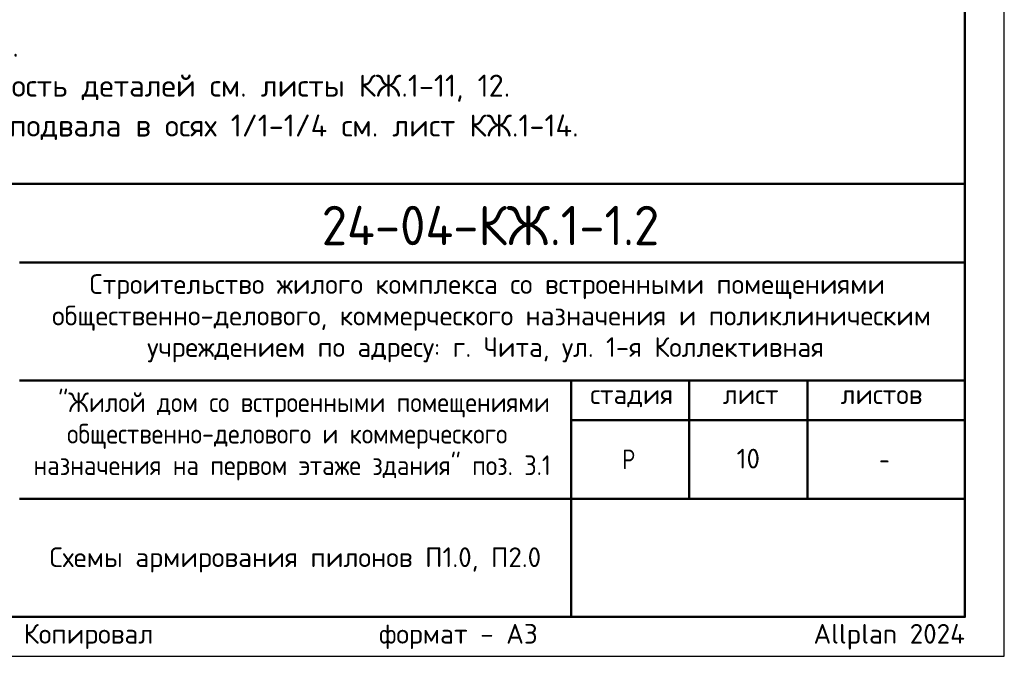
# Model space of a CAD drawing. Header units: millimetres. Extents: x 0 to 42000, y 0 to 29700.
# Tile 10 of 19: x 29501 to 42000, y 0 to 8082. Entities that reach past the tile are written whole.
import ezdxf

# ---------------------------------------------------------------- set-up
doc = ezdxf.new("R2010")
doc.units = ezdxf.units.MM
doc.layers.add('Standard', color=7, linetype='Continuous', lineweight=25)
doc.layers.add('Надписи', color=7, linetype='Continuous', lineweight=25)
doc.styles.add('ISOCPEUR', font='txt')

msp = doc.modelspace()

# ---------------------------------------------------------------- linework, layer by layer
at = {"layer": 'Standard', "color": 7, "linetype": 'Continuous', "lineweight": 50, "transparency": 33554687}
for p, q in [((23000, 6000), (41500, 6000)), ((29500, 5000), (41500, 5000)), ((29500, 3500), (41500, 3500)), ((36500, 2000), (36500, 3500)), ((38000, 2000), (38000, 3500)), ((39500, 2000), (39500, 3500)), ((36500, 3000), (41500, 3000)), ((29500, 2000), (41500, 2000)), ((36500, 500), (36500, 2000)), ((36500, 500), (36500, 2000))]:
    msp.add_line(p, q, dxfattribs=at)
at = {"layer": 'Standard', "color": 7, "linetype": 'Continuous', "lineweight": 25, "transparency": 33554687}
for p, q in [((41500, 500), (41500, 6000)), ((23000, 500), (41500, 500)), ((23000, 500), (41500, 500)), ((23000, 500), (41500, 500))]:
    msp.add_line(p, q, dxfattribs=at)
msp.add_lwpolyline([(0, 0), (42000, 0), (42000, 29700), (0, 29700), (0, 0)], close=True, dxfattribs=at)
at = {"layer": 'Standard', "color": 7, "linetype": 'Continuous', "lineweight": 50, "transparency": 33554687}
msp.add_lwpolyline([(2000, 29200), (41500, 29200), (41500, 500), (2000, 500), (2000, 29200)], close=True, dxfattribs=at)
at = {"layer": 'Standard', "color": 7, "linetype": 'Continuous', "lineweight": 13, "transparency": 33554687}
for points in [[(41500, 29200), (23000, 29200), (23000, 6000), (41500, 6000), (41500, 29200)], [(23500, 6000), (41500, 6000), (41500, 29200), (23500, 29200), (23500, 6000)]]:
    msp.add_lwpolyline(points, dxfattribs=at)
at = {"layer": 'Standard', "color": 7, "linetype": 'Continuous', "lineweight": 25, "transparency": 33554687}
msp.add_lwpolyline([(41500, 6000), (23000, 6000), (23000, 500), (41500, 500), (41500, 6000)], dxfattribs=at)

# ---------------------------------------------------------------- texts
at = {"layer": 'Standard', "color": 7, "linetype": 'Continuous', "lineweight": 13, "transparency": 33554687, "insert": (23000, 7891), "char_height": 280, "width": 13962.9, "attachment_point": 1, "line_spacing_factor": 1.084337}
msp.add_mtext('\\A1;{\\fISOCPEUR|i0|b0;\\H279.999995;\\W1.000000;\\C7;1. Общие указания см. листы КЖ.1-1.}\\P{\\fISOCPEUR|i0|b0;\\H279.999995;\\W1.000000;\\C7;2. Спецификацию элементов, ведомость деталей см. листы КЖ.1-11, 12.}\\P{\\fISOCPEUR|i0|b0;\\H279.999995;\\W1.000000;\\C7;Ведомость расхода стали на стены подвала в осях 1/1-1/4 см. лист КЖ.1-14.}\\P', dxfattribs=at)
at = {"layer": 'Standard', "color": 7, "linetype": 'Continuous', "lineweight": 50, "transparency": 33554687, "insert": (33335, 5218), "char_height": 500, "width": 4831.97, "attachment_point": 7, "style": 'ISOCPEUR'}
msp.add_mtext('\\W0.94;24-04-КЖ.1-1.2', dxfattribs=at)
at = {"layer": 'Standard', "color": 7, "linetype": 'Continuous', "lineweight": 25, "transparency": 33554687, "char_height": 250, "style": 'ISOCPEUR'}
for s, insert, width, attachment_point in [('\\W0.99;Строительство жилого комплекса со встроенными помещениями', (30388, 4533), 10343.94, 7), ('\\W0.99;общественно-делового, коммерческого назначения и поликлиническим', (29912, 4133), 11292.27, 7), ('\\W0.99;учреждением по адресу: г. Чита, ул. 1-я Коллективная', (31119, 3733), 8881.18, 7), ('\\W0.90;"Жилой дом со встроенными помещениями', (29989, 3033), 6132.51, 7), ('\\W0.90;общественно-делового и коммерческого', (30102, 2633), 5904.55, 7), ('\\W0.99;стадия    лист     листов', (36743, 3162), 4372.59, 7), ('\\W0.90;назначения на первом этаже здания" поз. 3.1', (29676, 2233), 6756.08, 7), ('\\W0.80;Р', (37150, 2375), 299.86, 7), ('\\W0.78;-', (40412, 2375), 272.01, 7), ('\\A1;{\\fISOCPEUR|i0|b0;\\H250.000000;\\W1.000000;\\C7;Схемы армирования пилонов П1.0, П2.0}\\P', (33000, 1383), 6160.46, 2)]:
    msp.add_mtext(s, dxfattribs=dict(at, insert=insert, width=width, attachment_point=attachment_point))
at = {"layer": 'Standard', "color": 8, "linetype": 'Continuous', "lineweight": 13, "transparency": 33554687, "insert": (41500, 248), "char_height": 250, "width": 11749.46, "attachment_point": 6, "style": 'ISOCPEUR'}
msp.add_mtext('\\A1;{\\fISOCPEUR|i0|b0;\\H250.000000;\\W1.000000;\\C8;Копировал                  формат - А3                      Allplan 2024}\\P', dxfattribs=at)
at = {"layer": 'Надписи', "color": 7, "linetype": 'Continuous', "lineweight": 13, "transparency": 33554687, "insert": (38750, 2510), "char_height": 250, "width": 393.75, "attachment_point": 5, "style": 'ISOCPEUR'}
msp.add_mtext('\\A1;{\\fISOCPEUR|i0|b0;\\H250.000000;\\W1.000000;\\C7;10}\\P', dxfattribs=at)

doc.saveas('drawing.dxf')
